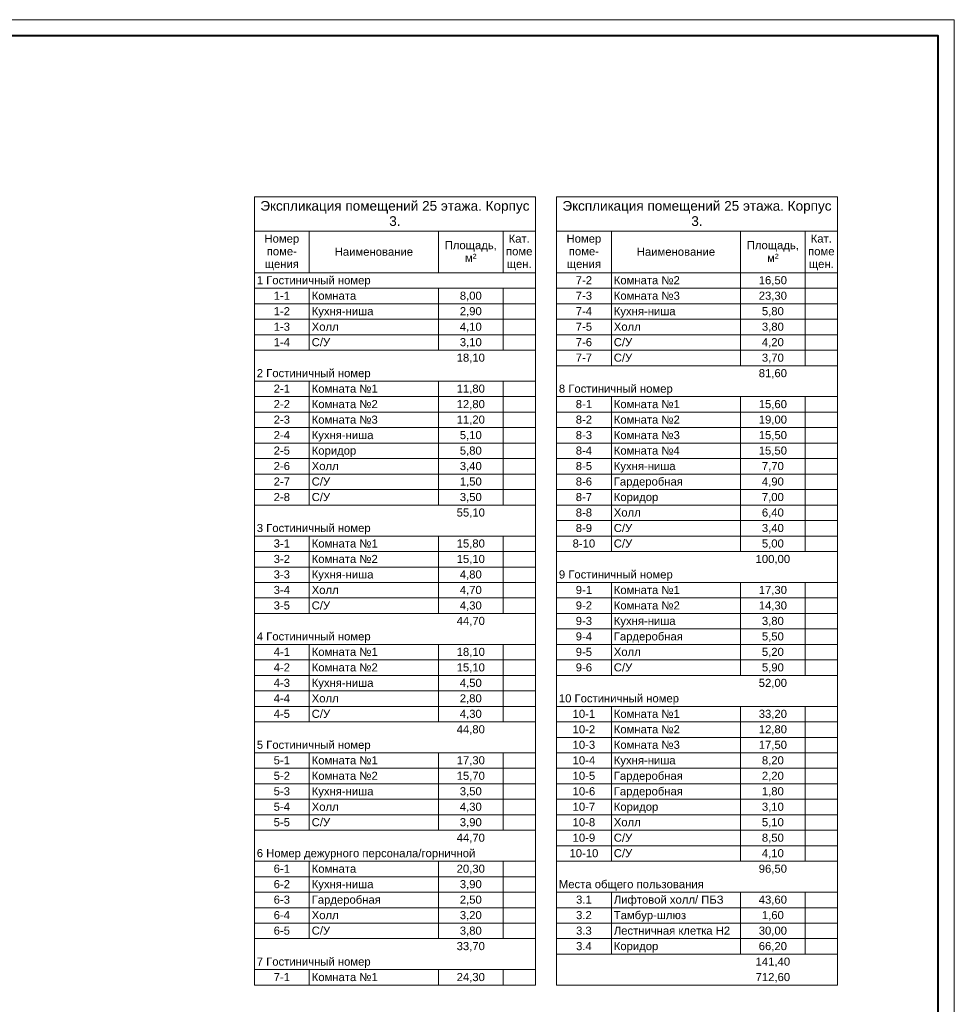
# Model space of a CAD drawing. Header units: millimetres. Extents: x -195178 to 1761886, y 140622 to 301105.
# Tile 117 of 131: x 1383086 to 1412022, y 211237 to 241705. Entities that reach past the tile are written whole.
import ezdxf

# ---------------------------------------------------------------- set-up
doc = ezdxf.new("R2010")
doc.units = ezdxf.units.MM
doc.layers.add('A-010-M_LINE-T', color=7, linetype='Continuous', lineweight=18)
doc.layers.add('Z-000-P_SCHED', color=7, linetype='Continuous', lineweight=20)
doc.layers.add('формат', color=250, linetype='Continuous')
doc.styles.add('Arial', font='arial.ttf', dxfattribs={"width": 0.9, "height": 700})
doc.styles.add('Arial_4', font='arial.ttf', dxfattribs={"height": 3})
doc.styles.add('Arial_5', font='arial.ttf', dxfattribs={"height": 2.5})

# ---------------------------------------------------------------- blocks, each defined once
blk = doc.blocks.new('*U57')
at = {"color": 0, "lineweight": 0}
blk.add_lwpolyline([(-841, 0), (0, 0), (0, 594), (-841, 594)], close=True, dxfattribs=at)
at = {"lineweight": 40}
blk.add_lwpolyline([(-821, 5), (-5, 5), (-5, 589), (-821, 589)], close=True, dxfattribs=at)
at = {"style": 'Arial', "width": 0.9, "flags": 8}
blk.add_attdef('FORMAT', (-36.87, 1.26), '', height=2.8, dxfattribs=at)

msp = doc.modelspace()

# ---------------------------------------------------------------- linework, layer by layer
at = {"layer": 'A-010-M_LINE-T'}
for p, q in [((1390352, 236219), (1390352, 235161)), ((1399052, 236219), (1390352, 236219)), ((1399052, 235161), (1399052, 236219)), ((1399704, 236219), (1399704, 235161)), ((1408404, 236219), (1399704, 236219)), ((1408404, 235161), (1408404, 236219)), ((1390352, 235161), (1390352, 211831)), ((1390352, 235161), (1399052, 235161)), ((1392052, 235161), (1392052, 233873)), ((1396052, 235161), (1396052, 233873)), ((1398052, 235161), (1398052, 233873)), ((1399052, 235161), (1399052, 211831)), ((1399704, 235161), (1399704, 211831)), ((1399704, 235161), (1408404, 235161)), ((1401404, 235161), (1401404, 233873)), ((1405404, 235161), (1405404, 233873)), ((1407404, 235161), (1407404, 233873)), ((1408404, 235161), (1408404, 211831)), ((1392052, 233873), (1390352, 233873)), ((1396052, 233873), (1392052, 233873)), ((1398052, 233873), (1396052, 233873)), ((1399052, 233873), (1398052, 233873)), ((1401404, 233873), (1399704, 233873)), ((1405404, 233873), (1401404, 233873)), ((1401404, 233873), (1401404, 233394)), ((1407404, 233873), (1405404, 233873)), ((1405404, 233873), (1405404, 233394)), ((1408404, 233873), (1407404, 233873)), ((1407404, 233873), (1407404, 233394)), ((1392052, 233394), (1390352, 233394)), ((1396052, 233394), (1392052, 233394)), ((1392052, 233394), (1392052, 232915)), ((1398052, 233394), (1396052, 233394)), ((1396052, 233394), (1396052, 232915)), ((1399052, 233394), (1398052, 233394)), ((1398052, 233394), (1398052, 232915)), ((1401404, 233394), (1399704, 233394)), ((1405404, 233394), (1401404, 233394)), ((1401404, 233394), (1401404, 232915)), ((1407404, 233394), (1405404, 233394)), ((1405404, 233394), (1405404, 232915)), ((1408404, 233394), (1407404, 233394)), ((1407404, 233394), (1407404, 232915)), ((1392052, 232915), (1390352, 232915)), ((1396052, 232915), (1392052, 232915)), ((1392052, 232915), (1392052, 232436)), ((1398052, 232915), (1396052, 232915)), ((1396052, 232915), (1396052, 232436)), ((1399052, 232915), (1398052, 232915)), ((1398052, 232915), (1398052, 232436)), ((1401404, 232915), (1399704, 232915)), ((1405404, 232915), (1401404, 232915)), ((1401404, 232915), (1401404, 232436)), ((1407404, 232915), (1405404, 232915)), ((1405404, 232915), (1405404, 232436)), ((1408404, 232915), (1407404, 232915)), ((1407404, 232915), (1407404, 232436)), ((1392052, 232436), (1390352, 232436)), ((1396052, 232436), (1392052, 232436)), ((1392052, 232436), (1392052, 231957)), ((1398052, 232436), (1396052, 232436)), ((1396052, 232436), (1396052, 231957)), ((1399052, 232436), (1398052, 232436)), ((1398052, 232436), (1398052, 231957)), ((1401404, 232436), (1399704, 232436)), ((1405404, 232436), (1401404, 232436)), ((1401404, 232436), (1401404, 231957)), ((1407404, 232436), (1405404, 232436)), ((1405404, 232436), (1405404, 231957)), ((1408404, 232436), (1407404, 232436)), ((1407404, 232436), (1407404, 231957)), ((1392052, 231957), (1390352, 231957)), ((1396052, 231957), (1392052, 231957)), ((1392052, 231957), (1392052, 231477)), ((1398052, 231957), (1396052, 231957)), ((1396052, 231957), (1396052, 231477)), ((1399052, 231957), (1398052, 231957)), ((1398052, 231957), (1398052, 231477)), ((1401404, 231957), (1399704, 231957)), ((1405404, 231957), (1401404, 231957)), ((1401404, 231957), (1401404, 231477)), ((1407404, 231957), (1405404, 231957)), ((1405404, 231957), (1405404, 231477)), ((1408404, 231957), (1407404, 231957)), ((1407404, 231957), (1407404, 231477)), ((1392052, 231477), (1390352, 231477)), ((1396052, 231477), (1392052, 231477)), ((1398052, 231477), (1396052, 231477)), ((1399052, 231477), (1398052, 231477)), ((1401404, 231477), (1399704, 231477)), ((1405404, 231477), (1401404, 231477)), ((1401404, 231477), (1401404, 230998)), ((1407404, 231477), (1405404, 231477)), ((1405404, 231477), (1405404, 230998)), ((1408404, 231477), (1407404, 231477)), ((1407404, 231477), (1407404, 230998)), ((1401404, 230998), (1399704, 230998)), ((1405404, 230998), (1401404, 230998)), ((1407404, 230998), (1405404, 230998)), ((1408404, 230998), (1407404, 230998)), ((1392052, 230519), (1390352, 230519)), ((1396052, 230519), (1392052, 230519)), ((1392052, 230519), (1392052, 230040)), ((1398052, 230519), (1396052, 230519)), ((1396052, 230519), (1396052, 230040)), ((1399052, 230519), (1398052, 230519)), ((1398052, 230519), (1398052, 230040)), ((1392052, 230040), (1390352, 230040)), ((1396052, 230040), (1392052, 230040)), ((1392052, 230040), (1392052, 229561)), ((1398052, 230040), (1396052, 230040)), ((1396052, 230040), (1396052, 229561)), ((1399052, 230040), (1398052, 230040)), ((1398052, 230040), (1398052, 229561)), ((1401404, 230040), (1399704, 230040)), ((1405404, 230040), (1401404, 230040)), ((1401404, 230040), (1401404, 229561)), ((1407404, 230040), (1405404, 230040)), ((1405404, 230040), (1405404, 229561)), ((1408404, 230040), (1407404, 230040)), ((1407404, 230040), (1407404, 229561)), ((1392052, 229561), (1390352, 229561)), ((1396052, 229561), (1392052, 229561)), ((1392052, 229561), (1392052, 229082)), ((1398052, 229561), (1396052, 229561)), ((1396052, 229561), (1396052, 229082)), ((1399052, 229561), (1398052, 229561)), ((1398052, 229561), (1398052, 229082)), ((1401404, 229561), (1399704, 229561)), ((1405404, 229561), (1401404, 229561)), ((1401404, 229561), (1401404, 229082)), ((1407404, 229561), (1405404, 229561)), ((1405404, 229561), (1405404, 229082)), ((1408404, 229561), (1407404, 229561)), ((1407404, 229561), (1407404, 229082)), ((1392052, 229082), (1390352, 229082)), ((1396052, 229082), (1392052, 229082)), ((1392052, 229082), (1392052, 228602)), ((1398052, 229082), (1396052, 229082)), ((1396052, 229082), (1396052, 228602)), ((1399052, 229082), (1398052, 229082)), ((1398052, 229082), (1398052, 228602)), ((1401404, 229082), (1399704, 229082)), ((1405404, 229082), (1401404, 229082)), ((1401404, 229082), (1401404, 228602)), ((1407404, 229082), (1405404, 229082)), ((1405404, 229082), (1405404, 228602)), ((1408404, 229082), (1407404, 229082)), ((1407404, 229082), (1407404, 228602)), ((1392052, 228602), (1390352, 228602)), ((1396052, 228602), (1392052, 228602)), ((1392052, 228602), (1392052, 228123)), ((1398052, 228602), (1396052, 228602)), ((1396052, 228602), (1396052, 228123)), ((1399052, 228602), (1398052, 228602)), ((1398052, 228602), (1398052, 228123)), ((1401404, 228602), (1399704, 228602)), ((1405404, 228602), (1401404, 228602)), ((1401404, 228602), (1401404, 228123)), ((1407404, 228602), (1405404, 228602)), ((1405404, 228602), (1405404, 228123)), ((1408404, 228602), (1407404, 228602)), ((1407404, 228602), (1407404, 228123)), ((1392052, 228123), (1390352, 228123)), ((1396052, 228123), (1392052, 228123)), ((1392052, 228123), (1392052, 227644)), ((1398052, 228123), (1396052, 228123)), ((1396052, 228123), (1396052, 227644)), ((1399052, 228123), (1398052, 228123)), ((1398052, 228123), (1398052, 227644)), ((1401404, 228123), (1399704, 228123)), ((1405404, 228123), (1401404, 228123)), ((1401404, 228123), (1401404, 227644)), ((1407404, 228123), (1405404, 228123)), ((1405404, 228123), (1405404, 227644)), ((1408404, 228123), (1407404, 228123)), ((1407404, 228123), (1407404, 227644)), ((1392052, 227644), (1390352, 227644)), ((1396052, 227644), (1392052, 227644)), ((1392052, 227644), (1392052, 227165)), ((1398052, 227644), (1396052, 227644)), ((1396052, 227644), (1396052, 227165)), ((1399052, 227644), (1398052, 227644)), ((1398052, 227644), (1398052, 227165)), ((1401404, 227644), (1399704, 227644)), ((1405404, 227644), (1401404, 227644)), ((1401404, 227644), (1401404, 227165)), ((1407404, 227644), (1405404, 227644)), ((1405404, 227644), (1405404, 227165)), ((1408404, 227644), (1407404, 227644)), ((1407404, 227644), (1407404, 227165)), ((1392052, 227165), (1390352, 227165)), ((1396052, 227165), (1392052, 227165)), ((1392052, 227165), (1392052, 226686)), ((1398052, 227165), (1396052, 227165)), ((1396052, 227165), (1396052, 226686)), ((1399052, 227165), (1398052, 227165)), ((1398052, 227165), (1398052, 226686)), ((1401404, 227165), (1399704, 227165)), ((1405404, 227165), (1401404, 227165)), ((1401404, 227165), (1401404, 226686)), ((1407404, 227165), (1405404, 227165)), ((1405404, 227165), (1405404, 226686)), ((1408404, 227165), (1407404, 227165)), ((1407404, 227165), (1407404, 226686)), ((1392052, 226686), (1390352, 226686)), ((1396052, 226686), (1392052, 226686)), ((1398052, 226686), (1396052, 226686)), ((1399052, 226686), (1398052, 226686)), ((1401404, 226686), (1399704, 226686)), ((1405404, 226686), (1401404, 226686)), ((1401404, 226686), (1401404, 226206)), ((1407404, 226686), (1405404, 226686)), ((1405404, 226686), (1405404, 226206)), ((1408404, 226686), (1407404, 226686)), ((1407404, 226686), (1407404, 226206)), ((1401404, 226206), (1399704, 226206)), ((1405404, 226206), (1401404, 226206)), ((1401404, 226206), (1401404, 225727)), ((1407404, 226206), (1405404, 226206)), ((1405404, 226206), (1405404, 225727)), ((1408404, 226206), (1407404, 226206)), ((1407404, 226206), (1407404, 225727)), ((1392052, 225727), (1390352, 225727)), ((1396052, 225727), (1392052, 225727)), ((1392052, 225727), (1392052, 225248)), ((1398052, 225727), (1396052, 225727)), ((1396052, 225727), (1396052, 225248)), ((1399052, 225727), (1398052, 225727)), ((1398052, 225727), (1398052, 225248)), ((1401404, 225727), (1399704, 225727)), ((1405404, 225727), (1401404, 225727)), ((1401404, 225727), (1401404, 225248)), ((1407404, 225727), (1405404, 225727)), ((1405404, 225727), (1405404, 225248)), ((1408404, 225727), (1407404, 225727)), ((1407404, 225727), (1407404, 225248)), ((1392052, 225248), (1390352, 225248)), ((1396052, 225248), (1392052, 225248)), ((1392052, 225248), (1392052, 224769)), ((1398052, 225248), (1396052, 225248)), ((1396052, 225248), (1396052, 224769)), ((1399052, 225248), (1398052, 225248)), ((1398052, 225248), (1398052, 224769)), ((1401404, 225248), (1399704, 225248)), ((1405404, 225248), (1401404, 225248)), ((1407404, 225248), (1405404, 225248)), ((1408404, 225248), (1407404, 225248)), ((1392052, 224769), (1390352, 224769)), ((1396052, 224769), (1392052, 224769)), ((1392052, 224769), (1392052, 224290)), ((1398052, 224769), (1396052, 224769)), ((1396052, 224769), (1396052, 224290)), ((1399052, 224769), (1398052, 224769)), ((1398052, 224769), (1398052, 224290)), ((1392052, 224290), (1390352, 224290)), ((1396052, 224290), (1392052, 224290)), ((1392052, 224290), (1392052, 223811)), ((1398052, 224290), (1396052, 224290)), ((1396052, 224290), (1396052, 223811)), ((1399052, 224290), (1398052, 224290)), ((1398052, 224290), (1398052, 223811)), ((1401404, 224290), (1399704, 224290)), ((1405404, 224290), (1401404, 224290)), ((1401404, 224290), (1401404, 223811)), ((1407404, 224290), (1405404, 224290)), ((1405404, 224290), (1405404, 223811)), ((1408404, 224290), (1407404, 224290)), ((1407404, 224290), (1407404, 223811)), ((1392052, 223811), (1390352, 223811)), ((1396052, 223811), (1392052, 223811)), ((1392052, 223811), (1392052, 223331)), ((1398052, 223811), (1396052, 223811)), ((1396052, 223811), (1396052, 223331)), ((1399052, 223811), (1398052, 223811)), ((1398052, 223811), (1398052, 223331)), ((1401404, 223811), (1399704, 223811)), ((1405404, 223811), (1401404, 223811)), ((1401404, 223811), (1401404, 223331)), ((1407404, 223811), (1405404, 223811)), ((1405404, 223811), (1405404, 223331)), ((1408404, 223811), (1407404, 223811)), ((1407404, 223811), (1407404, 223331)), ((1392052, 223331), (1390352, 223331)), ((1396052, 223331), (1392052, 223331)), ((1398052, 223331), (1396052, 223331)), ((1399052, 223331), (1398052, 223331)), ((1401404, 223331), (1399704, 223331)), ((1405404, 223331), (1401404, 223331)), ((1401404, 223331), (1401404, 222852)), ((1407404, 223331), (1405404, 223331)), ((1405404, 223331), (1405404, 222852)), ((1408404, 223331), (1407404, 223331)), ((1407404, 223331), (1407404, 222852)), ((1401404, 222852), (1399704, 222852)), ((1405404, 222852), (1401404, 222852)), ((1401404, 222852), (1401404, 222373)), ((1407404, 222852), (1405404, 222852)), ((1405404, 222852), (1405404, 222373)), ((1408404, 222852), (1407404, 222852)), ((1407404, 222852), (1407404, 222373)), ((1392052, 222373), (1390352, 222373)), ((1396052, 222373), (1392052, 222373)), ((1392052, 222373), (1392052, 221894)), ((1398052, 222373), (1396052, 222373)), ((1396052, 222373), (1396052, 221894)), ((1399052, 222373), (1398052, 222373)), ((1398052, 222373), (1398052, 221894)), ((1401404, 222373), (1399704, 222373)), ((1405404, 222373), (1401404, 222373)), ((1401404, 222373), (1401404, 221894)), ((1407404, 222373), (1405404, 222373)), ((1405404, 222373), (1405404, 221894)), ((1408404, 222373), (1407404, 222373)), ((1407404, 222373), (1407404, 221894)), ((1392052, 221894), (1390352, 221894)), ((1396052, 221894), (1392052, 221894)), ((1392052, 221894), (1392052, 221415)), ((1398052, 221894), (1396052, 221894)), ((1396052, 221894), (1396052, 221415)), ((1399052, 221894), (1398052, 221894)), ((1398052, 221894), (1398052, 221415)), ((1401404, 221894), (1399704, 221894)), ((1405404, 221894), (1401404, 221894)), ((1401404, 221894), (1401404, 221415)), ((1407404, 221894), (1405404, 221894)), ((1405404, 221894), (1405404, 221415)), ((1408404, 221894), (1407404, 221894)), ((1407404, 221894), (1407404, 221415)), ((1392052, 221415), (1390352, 221415)), ((1396052, 221415), (1392052, 221415)), ((1392052, 221415), (1392052, 220935)), ((1398052, 221415), (1396052, 221415)), ((1396052, 221415), (1396052, 220935)), ((1399052, 221415), (1398052, 221415)), ((1398052, 221415), (1398052, 220935)), ((1401404, 221415), (1399704, 221415)), ((1405404, 221415), (1401404, 221415)), ((1407404, 221415), (1405404, 221415)), ((1408404, 221415), (1407404, 221415)), ((1392052, 220935), (1390352, 220935)), ((1396052, 220935), (1392052, 220935)), ((1392052, 220935), (1392052, 220456)), ((1398052, 220935), (1396052, 220935)), ((1396052, 220935), (1396052, 220456)), ((1399052, 220935), (1398052, 220935)), ((1398052, 220935), (1398052, 220456)), ((1392052, 220456), (1390352, 220456)), ((1396052, 220456), (1392052, 220456)), ((1392052, 220456), (1392052, 219977)), ((1398052, 220456), (1396052, 220456)), ((1396052, 220456), (1396052, 219977)), ((1399052, 220456), (1398052, 220456)), ((1398052, 220456), (1398052, 219977)), ((1401404, 220456), (1399704, 220456)), ((1405404, 220456), (1401404, 220456)), ((1401404, 220456), (1401404, 219977)), ((1407404, 220456), (1405404, 220456)), ((1405404, 220456), (1405404, 219977)), ((1408404, 220456), (1407404, 220456)), ((1407404, 220456), (1407404, 219977)), ((1392052, 219977), (1390352, 219977)), ((1396052, 219977), (1392052, 219977)), ((1398052, 219977), (1396052, 219977)), ((1399052, 219977), (1398052, 219977)), ((1401404, 219977), (1399704, 219977)), ((1405404, 219977), (1401404, 219977)), ((1401404, 219977), (1401404, 219498)), ((1407404, 219977), (1405404, 219977)), ((1405404, 219977), (1405404, 219498)), ((1408404, 219977), (1407404, 219977)), ((1407404, 219977), (1407404, 219498)), ((1401404, 219498), (1399704, 219498)), ((1405404, 219498), (1401404, 219498)), ((1401404, 219498), (1401404, 219019)), ((1407404, 219498), (1405404, 219498)), ((1405404, 219498), (1405404, 219019)), ((1408404, 219498), (1407404, 219498)), ((1407404, 219498), (1407404, 219019)), ((1392052, 219019), (1390352, 219019)), ((1396052, 219019), (1392052, 219019)), ((1392052, 219019), (1392052, 218540)), ((1398052, 219019), (1396052, 219019)), ((1396052, 219019), (1396052, 218540)), ((1399052, 219019), (1398052, 219019)), ((1398052, 219019), (1398052, 218540)), ((1401404, 219019), (1399704, 219019)), ((1405404, 219019), (1401404, 219019)), ((1401404, 219019), (1401404, 218540)), ((1407404, 219019), (1405404, 219019)), ((1405404, 219019), (1405404, 218540)), ((1408404, 219019), (1407404, 219019)), ((1407404, 219019), (1407404, 218540)), ((1392052, 218540), (1390352, 218540)), ((1396052, 218540), (1392052, 218540)), ((1392052, 218540), (1392052, 218060)), ((1398052, 218540), (1396052, 218540)), ((1396052, 218540), (1396052, 218060)), ((1399052, 218540), (1398052, 218540)), ((1398052, 218540), (1398052, 218060)), ((1401404, 218540), (1399704, 218540)), ((1405404, 218540), (1401404, 218540)), ((1401404, 218540), (1401404, 218060)), ((1407404, 218540), (1405404, 218540)), ((1405404, 218540), (1405404, 218060)), ((1408404, 218540), (1407404, 218540)), ((1407404, 218540), (1407404, 218060)), ((1392052, 218060), (1390352, 218060)), ((1396052, 218060), (1392052, 218060)), ((1392052, 218060), (1392052, 217581)), ((1398052, 218060), (1396052, 218060)), ((1396052, 218060), (1396052, 217581)), ((1399052, 218060), (1398052, 218060)), ((1398052, 218060), (1398052, 217581)), ((1401404, 218060), (1399704, 218060)), ((1405404, 218060), (1401404, 218060)), ((1401404, 218060), (1401404, 217581)), ((1407404, 218060), (1405404, 218060)), ((1405404, 218060), (1405404, 217581)), ((1408404, 218060), (1407404, 218060)), ((1407404, 218060), (1407404, 217581)), ((1392052, 217581), (1390352, 217581)), ((1396052, 217581), (1392052, 217581)), ((1392052, 217581), (1392052, 217102)), ((1398052, 217581), (1396052, 217581)), ((1396052, 217581), (1396052, 217102)), ((1399052, 217581), (1398052, 217581)), ((1398052, 217581), (1398052, 217102)), ((1401404, 217581), (1399704, 217581)), ((1405404, 217581), (1401404, 217581)), ((1401404, 217581), (1401404, 217102)), ((1407404, 217581), (1405404, 217581)), ((1405404, 217581), (1405404, 217102)), ((1408404, 217581), (1407404, 217581)), ((1407404, 217581), (1407404, 217102)), ((1392052, 217102), (1390352, 217102)), ((1396052, 217102), (1392052, 217102)), ((1392052, 217102), (1392052, 216623)), ((1398052, 217102), (1396052, 217102)), ((1396052, 217102), (1396052, 216623)), ((1399052, 217102), (1398052, 217102)), ((1398052, 217102), (1398052, 216623)), ((1401404, 217102), (1399704, 217102)), ((1405404, 217102), (1401404, 217102)), ((1401404, 217102), (1401404, 216623)), ((1407404, 217102), (1405404, 217102)), ((1405404, 217102), (1405404, 216623)), ((1408404, 217102), (1407404, 217102)), ((1407404, 217102), (1407404, 216623)), ((1392052, 216623), (1390352, 216623)), ((1396052, 216623), (1392052, 216623)), ((1398052, 216623), (1396052, 216623)), ((1399052, 216623), (1398052, 216623)), ((1401404, 216623), (1399704, 216623)), ((1405404, 216623), (1401404, 216623)), ((1401404, 216623), (1401404, 216144)), ((1407404, 216623), (1405404, 216623)), ((1405404, 216623), (1405404, 216144)), ((1408404, 216623), (1407404, 216623)), ((1407404, 216623), (1407404, 216144)), ((1401404, 216144), (1399704, 216144)), ((1405404, 216144), (1401404, 216144)), ((1401404, 216144), (1401404, 215664)), ((1407404, 216144), (1405404, 216144)), ((1405404, 216144), (1405404, 215664)), ((1408404, 216144), (1407404, 216144)), ((1407404, 216144), (1407404, 215664)), ((1392052, 215664), (1390352, 215664)), ((1396052, 215664), (1392052, 215664)), ((1392052, 215664), (1392052, 215185)), ((1398052, 215664), (1396052, 215664)), ((1396052, 215664), (1396052, 215185)), ((1399052, 215664), (1398052, 215664)), ((1398052, 215664), (1398052, 215185)), ((1401404, 215664), (1399704, 215664)), ((1405404, 215664), (1401404, 215664)), ((1407404, 215664), (1405404, 215664)), ((1408404, 215664), (1407404, 215664)), ((1392052, 215185), (1390352, 215185)), ((1396052, 215185), (1392052, 215185)), ((1392052, 215185), (1392052, 214706)), ((1398052, 215185), (1396052, 215185)), ((1396052, 215185), (1396052, 214706)), ((1399052, 215185), (1398052, 215185)), ((1398052, 215185), (1398052, 214706)), ((1392052, 214706), (1390352, 214706)), ((1396052, 214706), (1392052, 214706)), ((1392052, 214706), (1392052, 214227)), ((1398052, 214706), (1396052, 214706)), ((1396052, 214706), (1396052, 214227)), ((1399052, 214706), (1398052, 214706)), ((1398052, 214706), (1398052, 214227)), ((1401404, 214706), (1399704, 214706)), ((1405404, 214706), (1401404, 214706)), ((1401404, 214706), (1401404, 214227)), ((1407404, 214706), (1405404, 214706)), ((1405404, 214706), (1405404, 214227)), ((1408404, 214706), (1407404, 214706)), ((1407404, 214706), (1407404, 214227)), ((1392052, 214227), (1390352, 214227)), ((1396052, 214227), (1392052, 214227)), ((1392052, 214227), (1392052, 213748)), ((1398052, 214227), (1396052, 214227)), ((1396052, 214227), (1396052, 213748)), ((1399052, 214227), (1398052, 214227)), ((1398052, 214227), (1398052, 213748)), ((1401404, 214227), (1399704, 214227)), ((1405404, 214227), (1401404, 214227)), ((1401404, 214227), (1401404, 213748)), ((1407404, 214227), (1405404, 214227)), ((1405404, 214227), (1405404, 213748)), ((1408404, 214227), (1407404, 214227)), ((1407404, 214227), (1407404, 213748)), ((1392052, 213748), (1390352, 213748)), ((1396052, 213748), (1392052, 213748)), ((1392052, 213748), (1392052, 213269)), ((1398052, 213748), (1396052, 213748)), ((1396052, 213748), (1396052, 213269)), ((1399052, 213748), (1398052, 213748)), ((1398052, 213748), (1398052, 213269)), ((1401404, 213748), (1399704, 213748)), ((1405404, 213748), (1401404, 213748)), ((1401404, 213748), (1401404, 213269)), ((1407404, 213748), (1405404, 213748)), ((1405404, 213748), (1405404, 213269)), ((1408404, 213748), (1407404, 213748)), ((1407404, 213748), (1407404, 213269)), ((1392052, 213269), (1390352, 213269)), ((1396052, 213269), (1392052, 213269)), ((1398052, 213269), (1396052, 213269)), ((1399052, 213269), (1398052, 213269)), ((1401404, 213269), (1399704, 213269)), ((1405404, 213269), (1401404, 213269)), ((1401404, 213269), (1401404, 212789)), ((1407404, 213269), (1405404, 213269)), ((1405404, 213269), (1405404, 212789)), ((1408404, 213269), (1407404, 213269)), ((1407404, 213269), (1407404, 212789)), ((1401404, 212789), (1399704, 212789)), ((1405404, 212789), (1401404, 212789)), ((1407404, 212789), (1405404, 212789)), ((1408404, 212789), (1407404, 212789)), ((1392052, 212310), (1390352, 212310)), ((1396052, 212310), (1392052, 212310)), ((1392052, 212310), (1392052, 211831)), ((1398052, 212310), (1396052, 212310)), ((1396052, 212310), (1396052, 211831)), ((1399052, 212310), (1398052, 212310)), ((1398052, 212310), (1398052, 211831)), ((1399052, 211831), (1390352, 211831)), ((1408404, 211831), (1399704, 211831))]:
    msp.add_line(p, q, dxfattribs=at)

# ---------------------------------------------------------------- block references
at = {"layer": 'формат', "xscale": 100, "yscale": 100, "zscale": 100}
msp.add_blockref('*U57', (1412022, 182305), dxfattribs=at)

# ---------------------------------------------------------------- texts
at = {"layer": 'Z-000-P_SCHED', "line_spacing_factor": 0.941778}
for s, insert, char_height, width, attachment_point, style in [('Экспликация помещений 25 этажа. Корпус\\P3.', (1394702, 236094), 300, 9945.56, 2, 'Arial_4'), ('Экспликация помещений 25 этажа. Корпус\\P3.', (1404054, 236094), 300, 9945.56, 2, 'Arial_4'), ('Номер\\Pпоме-\\Pщения', (1391202, 235056), 250, 1285.52, 2, 'Arial_5'), ('Кат.\\Pпоме\\Pщен.', (1398552, 235056), 250, 979.44, 2, 'Arial_5'), ('Номер\\Pпоме-\\Pщения', (1400554, 235056), 250, 1285.52, 2, 'Arial_5'), ('Кат.\\Pпоме\\Pщен.', (1407904, 235056), 250, 979.44, 2, 'Arial_5'), ('Наименование', (1394052, 234651), 250, 2895.47, 2, 'Arial_5'), ('Площадь,\\Pм\\fArial|b0|i0|c238|p34|;²', (1397052, 234853), 250, 1925.21, 2, 'Arial_5'), ('Наименование', (1403404, 234651), 250, 2895.47, 2, 'Arial_5'), ('Площадь,\\Pм\\fArial|b0|i0|c238|p34|;²', (1406404, 234853), 250, 1925.21, 2, 'Arial_5'), ('1 Гостиничный номер', (1390427, 233768), 250, 4211.6, 1, 'Arial_5'), ('7-2', (1400554, 233768), 250, 602.97, 2, 'Arial_5'), ('Комната №2', (1401479, 233768), 250, 2442.48, 1, 'Arial_5'), ('16,50', (1406404, 233768), 250, 1046.78, 2, 'Arial_5'), ('1-1', (1391202, 233289), 250, 602.97, 2, 'Arial_5'), ('Комната', (1392127, 233289), 250, 1646.69, 1, 'Arial_5'), ('8,00', (1397052, 233289), 250, 814.16, 2, 'Arial_5'), ('7-3', (1400554, 233289), 250, 602.97, 2, 'Arial_5'), ('Комната №3', (1401479, 233289), 250, 2442.48, 1, 'Arial_5'), ('23,30', (1406404, 233289), 250, 1046.78, 2, 'Arial_5'), ('1-2', (1391202, 232810), 250, 602.97, 2, 'Arial_5'), ('Кухня-ниша', (1392127, 232810), 250, 2271.08, 1, 'Arial_5'), ('2,90', (1397052, 232810), 250, 814.16, 2, 'Arial_5'), ('7-4', (1400554, 232810), 250, 602.97, 2, 'Arial_5'), ('Кухня-ниша', (1401479, 232810), 250, 2271.08, 1, 'Arial_5'), ('5,80', (1406404, 232810), 250, 814.16, 2, 'Arial_5'), ('1-3', (1391202, 232330), 250, 602.97, 2, 'Arial_5'), ('Холл', (1392127, 232330), 250, 994.74, 1, 'Arial_5'), ('4,10', (1397052, 232330), 250, 814.16, 2, 'Arial_5'), ('7-5', (1400554, 232330), 250, 602.97, 2, 'Arial_5'), ('Холл', (1401479, 232330), 250, 994.74, 1, 'Arial_5'), ('3,80', (1406404, 232330), 250, 814.16, 2, 'Arial_5'), ('С/У', (1392127, 231851), 250, 679.49, 1, 'Arial_5'), ('С/У', (1401479, 231851), 250, 679.49, 1, 'Arial_5'), ('1-4', (1391202, 231851), 250, 602.97, 2, 'Arial_5'), ('3,10', (1397052, 231851), 250, 814.16, 2, 'Arial_5'), ('7-6', (1400554, 231851), 250, 602.97, 2, 'Arial_5'), ('4,20', (1406404, 231851), 250, 814.16, 2, 'Arial_5'), ('18,10', (1397052, 231372), 250, 1046.78, 2, 'Arial_5'), ('7-7', (1400554, 231372), 250, 602.97, 2, 'Arial_5'), ('С/У', (1401479, 231372), 250, 679.49, 1, 'Arial_5'), ('3,70', (1406404, 231372), 250, 814.16, 2, 'Arial_5'), ('2 Гостиничный номер', (1390427, 230893), 250, 4211.6, 1, 'Arial_5'), ('81,60', (1406404, 230893), 250, 1046.78, 2, 'Arial_5'), ('2-1', (1391202, 230414), 250, 602.97, 2, 'Arial_5'), ('Комната №1', (1392127, 230414), 250, 2442.48, 1, 'Arial_5'), ('11,80', (1397052, 230414), 250, 1046.78, 2, 'Arial_5'), ('8 Гостиничный номер', (1399779, 230414), 250, 4211.6, 1, 'Arial_5'), ('2-2', (1391202, 229935), 250, 602.97, 2, 'Arial_5'), ('Комната №2', (1392127, 229935), 250, 2442.48, 1, 'Arial_5'), ('12,80', (1397052, 229935), 250, 1046.78, 2, 'Arial_5'), ('8-1', (1400554, 229935), 250, 602.97, 2, 'Arial_5'), ('Комната №1', (1401479, 229935), 250, 2442.48, 1, 'Arial_5'), ('15,60', (1406404, 229935), 250, 1046.78, 2, 'Arial_5'), ('2-3', (1391202, 229455), 250, 602.97, 2, 'Arial_5'), ('Комната №3', (1392127, 229455), 250, 2442.48, 1, 'Arial_5'), ('11,20', (1397052, 229455), 250, 1046.78, 2, 'Arial_5'), ('8-2', (1400554, 229455), 250, 602.97, 2, 'Arial_5'), ('Комната №2', (1401479, 229455), 250, 2442.48, 1, 'Arial_5'), ('19,00', (1406404, 229455), 250, 1046.78, 2, 'Arial_5'), ('2-4', (1391202, 228976), 250, 602.97, 2, 'Arial_5'), ('Кухня-ниша', (1392127, 228976), 250, 2271.08, 1, 'Arial_5'), ('5,10', (1397052, 228976), 250, 814.16, 2, 'Arial_5'), ('8-3', (1400554, 228976), 250, 602.97, 2, 'Arial_5'), ('Комната №3', (1401479, 228976), 250, 2442.48, 1, 'Arial_5'), ('15,50', (1406404, 228976), 250, 1046.78, 2, 'Arial_5'), ('2-5', (1391202, 228497), 250, 602.97, 2, 'Arial_5'), ('Коридор', (1392127, 228497), 250, 1646.69, 1, 'Arial_5'), ('5,80', (1397052, 228497), 250, 814.16, 2, 'Arial_5'), ('8-4', (1400554, 228497), 250, 602.97, 2, 'Arial_5'), ('Комната №4', (1401479, 228497), 250, 2442.48, 1, 'Arial_5'), ('15,50', (1406404, 228497), 250, 1046.78, 2, 'Arial_5'), ('2-6', (1391202, 228018), 250, 602.97, 2, 'Arial_5'), ('Холл', (1392127, 228018), 250, 994.74, 1, 'Arial_5'), ('3,40', (1397052, 228018), 250, 814.16, 2, 'Arial_5'), ('8-5', (1400554, 228018), 250, 602.97, 2, 'Arial_5'), ('Кухня-ниша', (1401479, 228018), 250, 2271.08, 1, 'Arial_5'), ('7,70', (1406404, 228018), 250, 814.16, 2, 'Arial_5'), ('2-7', (1391202, 227539), 250, 602.97, 2, 'Arial_5'), ('С/У', (1392127, 227539), 250, 679.49, 1, 'Arial_5'), ('1,50', (1397052, 227539), 250, 814.16, 2, 'Arial_5'), ('8-6', (1400554, 227539), 250, 602.97, 2, 'Arial_5'), ('Гардеробная', (1401479, 227539), 250, 2558.79, 1, 'Arial_5'), ('4,90', (1406404, 227539), 250, 814.16, 2, 'Arial_5'), ('2-8', (1391202, 227059), 250, 602.97, 2, 'Arial_5'), ('С/У', (1392127, 227059), 250, 679.49, 1, 'Arial_5'), ('3,50', (1397052, 227059), 250, 814.16, 2, 'Arial_5'), ('8-7', (1400554, 227059), 250, 602.97, 2, 'Arial_5'), ('Коридор', (1401479, 227059), 250, 1646.69, 1, 'Arial_5'), ('7,00', (1406404, 227059), 250, 814.16, 2, 'Arial_5'), ('55,10', (1397052, 226580), 250, 1046.78, 2, 'Arial_5'), ('8-8', (1400554, 226580), 250, 602.97, 2, 'Arial_5'), ('Холл', (1401479, 226580), 250, 994.74, 1, 'Arial_5'), ('6,40', (1406404, 226580), 250, 814.16, 2, 'Arial_5'), ('3 Гостиничный номер', (1390427, 226101), 250, 4211.6, 1, 'Arial_5'), ('8-9', (1400554, 226101), 250, 602.97, 2, 'Arial_5'), ('С/У', (1401479, 226101), 250, 679.49, 1, 'Arial_5'), ('3,40', (1406404, 226101), 250, 814.16, 2, 'Arial_5'), ('3-1', (1391202, 225622), 250, 602.97, 2, 'Arial_5'), ('Комната №1', (1392127, 225622), 250, 2442.48, 1, 'Arial_5'), ('15,80', (1397052, 225622), 250, 1046.78, 2, 'Arial_5'), ('8-10', (1400554, 225622), 250, 835.59, 2, 'Arial_5'), ('С/У', (1401479, 225622), 250, 679.49, 1, 'Arial_5'), ('5,00', (1406404, 225622), 250, 814.16, 2, 'Arial_5'), ('3-2', (1391202, 225143), 250, 602.97, 2, 'Arial_5'), ('Комната №2', (1392127, 225143), 250, 2442.48, 1, 'Arial_5'), ('15,10', (1397052, 225143), 250, 1046.78, 2, 'Arial_5'), ('100,00', (1406404, 225143), 250, 1279.39, 2, 'Arial_5'), ('3-3', (1391202, 224664), 250, 602.97, 2, 'Arial_5'), ('Кухня-ниша', (1392127, 224664), 250, 2271.08, 1, 'Arial_5'), ('4,80', (1397052, 224664), 250, 814.16, 2, 'Arial_5'), ('9 Гостиничный номер', (1399779, 224664), 250, 4211.6, 1, 'Arial_5'), ('3-4', (1391202, 224184), 250, 602.97, 2, 'Arial_5'), ('Холл', (1392127, 224184), 250, 994.74, 1, 'Arial_5'), ('4,70', (1397052, 224184), 250, 814.16, 2, 'Arial_5'), ('9-1', (1400554, 224184), 250, 602.97, 2, 'Arial_5'), ('Комната №1', (1401479, 224184), 250, 2442.48, 1, 'Arial_5'), ('17,30', (1406404, 224184), 250, 1046.78, 2, 'Arial_5'), ('3-5', (1391202, 223705), 250, 602.97, 2, 'Arial_5'), ('С/У', (1392127, 223705), 250, 679.49, 1, 'Arial_5'), ('4,30', (1397052, 223705), 250, 814.16, 2, 'Arial_5'), ('9-2', (1400554, 223705), 250, 602.97, 2, 'Arial_5'), ('Комната №2', (1401479, 223705), 250, 2442.48, 1, 'Arial_5'), ('14,30', (1406404, 223705), 250, 1046.78, 2, 'Arial_5'), ('44,70', (1397052, 223226), 250, 1046.78, 2, 'Arial_5'), ('9-3', (1400554, 223226), 250, 602.97, 2, 'Arial_5'), ('Кухня-ниша', (1401479, 223226), 250, 2271.08, 1, 'Arial_5'), ('3,80', (1406404, 223226), 250, 814.16, 2, 'Arial_5'), ('4 Гостиничный номер', (1390427, 222747), 250, 4211.6, 1, 'Arial_5'), ('9-4', (1400554, 222747), 250, 602.97, 2, 'Arial_5'), ('Гардеробная', (1401479, 222747), 250, 2558.79, 1, 'Arial_5'), ('5,50', (1406404, 222747), 250, 814.16, 2, 'Arial_5'), ('4-1', (1391202, 222268), 250, 602.97, 2, 'Arial_5'), ('Комната №1', (1392127, 222268), 250, 2442.48, 1, 'Arial_5'), ('18,10', (1397052, 222268), 250, 1046.78, 2, 'Arial_5'), ('9-5', (1400554, 222268), 250, 602.97, 2, 'Arial_5'), ('Холл', (1401479, 222268), 250, 994.74, 1, 'Arial_5'), ('5,20', (1406404, 222268), 250, 814.16, 2, 'Arial_5'), ('С/У', (1401479, 221788), 250, 679.49, 1, 'Arial_5'), ('4-2', (1391202, 221788), 250, 602.97, 2, 'Arial_5'), ('Комната №2', (1392127, 221788), 250, 2442.48, 1, 'Arial_5'), ('15,10', (1397052, 221788), 250, 1046.78, 2, 'Arial_5'), ('9-6', (1400554, 221788), 250, 602.97, 2, 'Arial_5'), ('5,90', (1406404, 221788), 250, 814.16, 2, 'Arial_5'), ('4-3', (1391202, 221309), 250, 602.97, 2, 'Arial_5'), ('Кухня-ниша', (1392127, 221309), 250, 2271.08, 1, 'Arial_5'), ('4,50', (1397052, 221309), 250, 814.16, 2, 'Arial_5'), ('52,00', (1406404, 221309), 250, 1046.78, 2, 'Arial_5'), ('4-4', (1391202, 220830), 250, 602.97, 2, 'Arial_5'), ('Холл', (1392127, 220830), 250, 994.74, 1, 'Arial_5'), ('2,80', (1397052, 220830), 250, 814.16, 2, 'Arial_5'), ('10 Гостиничный номер', (1399779, 220830), 250, 4444.21, 1, 'Arial_5'), ('4-5', (1391202, 220351), 250, 602.97, 2, 'Arial_5'), ('С/У', (1392127, 220351), 250, 679.49, 1, 'Arial_5'), ('4,30', (1397052, 220351), 250, 814.16, 2, 'Arial_5'), ('10-1', (1400554, 220351), 250, 835.59, 2, 'Arial_5'), ('Комната №1', (1401479, 220351), 250, 2442.48, 1, 'Arial_5'), ('33,20', (1406404, 220351), 250, 1046.78, 2, 'Arial_5'), ('44,80', (1397052, 219872), 250, 1046.78, 2, 'Arial_5'), ('10-2', (1400554, 219872), 250, 835.59, 2, 'Arial_5'), ('Комната №2', (1401479, 219872), 250, 2442.48, 1, 'Arial_5'), ('12,80', (1406404, 219872), 250, 1046.78, 2, 'Arial_5'), ('5 Гостиничный номер', (1390427, 219393), 250, 4211.6, 1, 'Arial_5'), ('10-3', (1400554, 219393), 250, 835.59, 2, 'Arial_5'), ('Комната №3', (1401479, 219393), 250, 2442.48, 1, 'Arial_5'), ('17,50', (1406404, 219393), 250, 1046.78, 2, 'Arial_5'), ('5-1', (1391202, 218913), 250, 602.97, 2, 'Arial_5'), ('Комната №1', (1392127, 218913), 250, 2442.48, 1, 'Arial_5'), ('17,30', (1397052, 218913), 250, 1046.78, 2, 'Arial_5'), ('10-4', (1400554, 218913), 250, 835.59, 2, 'Arial_5'), ('Кухня-ниша', (1401479, 218913), 250, 2271.08, 1, 'Arial_5'), ('8,20', (1406404, 218913), 250, 814.16, 2, 'Arial_5'), ('Гардеробная', (1401479, 218434), 250, 2558.79, 1, 'Arial_5'), ('5-2', (1391202, 218434), 250, 602.97, 2, 'Arial_5'), ('Комната №2', (1392127, 218434), 250, 2442.48, 1, 'Arial_5'), ('15,70', (1397052, 218434), 250, 1046.78, 2, 'Arial_5'), ('10-5', (1400554, 218434), 250, 835.59, 2, 'Arial_5'), ('2,20', (1406404, 218434), 250, 814.16, 2, 'Arial_5'), ('5-3', (1391202, 217955), 250, 602.97, 2, 'Arial_5'), ('Кухня-ниша', (1392127, 217955), 250, 2271.08, 1, 'Arial_5'), ('3,50', (1397052, 217955), 250, 814.16, 2, 'Arial_5'), ('10-6', (1400554, 217955), 250, 835.59, 2, 'Arial_5'), ('Гардеробная', (1401479, 217955), 250, 2558.79, 1, 'Arial_5'), ('1,80', (1406404, 217955), 250, 814.16, 2, 'Arial_5'), ('5-4', (1391202, 217476), 250, 602.97, 2, 'Arial_5'), ('Холл', (1392127, 217476), 250, 994.74, 1, 'Arial_5'), ('4,30', (1397052, 217476), 250, 814.16, 2, 'Arial_5'), ('10-7', (1400554, 217476), 250, 835.59, 2, 'Arial_5'), ('Коридор', (1401479, 217476), 250, 1646.69, 1, 'Arial_5'), ('3,10', (1406404, 217476), 250, 814.16, 2, 'Arial_5'), ('5-5', (1391202, 216997), 250, 602.97, 2, 'Arial_5'), ('С/У', (1392127, 216997), 250, 679.49, 1, 'Arial_5'), ('3,90', (1397052, 216997), 250, 814.16, 2, 'Arial_5'), ('10-8', (1400554, 216997), 250, 835.59, 2, 'Arial_5'), ('Холл', (1401479, 216997), 250, 994.74, 1, 'Arial_5'), ('5,10', (1406404, 216997), 250, 814.16, 2, 'Arial_5'), ('44,70', (1397052, 216518), 250, 1046.78, 2, 'Arial_5'), ('10-9', (1400554, 216518), 250, 835.59, 2, 'Arial_5'), ('С/У', (1401479, 216518), 250, 679.49, 1, 'Arial_5'), ('8,50', (1406404, 216518), 250, 814.16, 2, 'Arial_5'), ('6 Номер дежурного персонала/горничной', (1390427, 216038), 250, 8077.33, 1, 'Arial_5'), ('10-10', (1400554, 216038), 250, 1068.2, 2, 'Arial_5'), ('С/У', (1401479, 216038), 250, 679.49, 1, 'Arial_5'), ('4,10', (1406404, 216038), 250, 814.16, 2, 'Arial_5'), ('6-1', (1391202, 215559), 250, 602.97, 2, 'Arial_5'), ('Комната', (1392127, 215559), 250, 1646.69, 1, 'Arial_5'), ('20,30', (1397052, 215559), 250, 1046.78, 2, 'Arial_5'), ('96,50', (1406404, 215559), 250, 1046.78, 2, 'Arial_5'), ('Места общего пользования', (1399779, 215080), 250, 5356.32, 1, 'Arial_5'), ('6-2', (1391202, 215080), 250, 602.97, 2, 'Arial_5'), ('Кухня-ниша', (1392127, 215080), 250, 2271.08, 1, 'Arial_5'), ('3,90', (1397052, 215080), 250, 814.16, 2, 'Arial_5'), ('6-3', (1391202, 214601), 250, 602.97, 2, 'Arial_5'), ('Гардеробная', (1392127, 214601), 250, 2558.79, 1, 'Arial_5'), ('2,50', (1397052, 214601), 250, 814.16, 2, 'Arial_5'), ('3.1', (1400554, 214601), 250, 581.54, 2, 'Arial_5'), ('Лифтовой холл/ ПБЗ', (1401479, 214601), 250, 4052.44, 1, 'Arial_5'), ('43,60', (1406404, 214601), 250, 1046.78, 2, 'Arial_5'), ('6-4', (1391202, 214122), 250, 602.97, 2, 'Arial_5'), ('Холл', (1392127, 214122), 250, 994.74, 1, 'Arial_5'), ('3,20', (1397052, 214122), 250, 814.16, 2, 'Arial_5'), ('3.2', (1400554, 214122), 250, 581.54, 2, 'Arial_5'), ('Тамбур-шлюз', (1401479, 214122), 250, 2659.79, 1, 'Arial_5'), ('1,60', (1406404, 214122), 250, 814.16, 2, 'Arial_5'), ('6-5', (1391202, 213642), 250, 602.97, 2, 'Arial_5'), ('С/У', (1392127, 213642), 250, 679.49, 1, 'Arial_5'), ('3,80', (1397052, 213642), 250, 814.16, 2, 'Arial_5'), ('3.3', (1400554, 213642), 250, 581.54, 2, 'Arial_5'), ('Лестничная клетка Н2', (1401479, 213642), 250, 4300.36, 1, 'Arial_5'), ('30,00', (1406404, 213642), 250, 1046.78, 2, 'Arial_5'), ('33,70', (1397052, 213163), 250, 1046.78, 2, 'Arial_5'), ('3.4', (1400554, 213163), 250, 581.54, 2, 'Arial_5'), ('Коридор', (1401479, 213163), 250, 1646.69, 1, 'Arial_5'), ('66,20', (1406404, 213163), 250, 1046.78, 2, 'Arial_5'), ('7 Гостиничный номер', (1390427, 212684), 250, 4211.6, 1, 'Arial_5'), ('141,40', (1406404, 212684), 250, 1279.39, 2, 'Arial_5'), ('7-1', (1391202, 212205), 250, 602.97, 2, 'Arial_5'), ('Комната №1', (1392127, 212205), 250, 2442.48, 1, 'Arial_5'), ('24,30', (1397052, 212205), 250, 1046.78, 2, 'Arial_5'), ('712,60', (1406404, 212205), 250, 1279.39, 2, 'Arial_5')]:
    msp.add_mtext(s, dxfattribs=dict(at, insert=insert, char_height=char_height, width=width, attachment_point=attachment_point, style=style))

doc.saveas('drawing.dxf')
